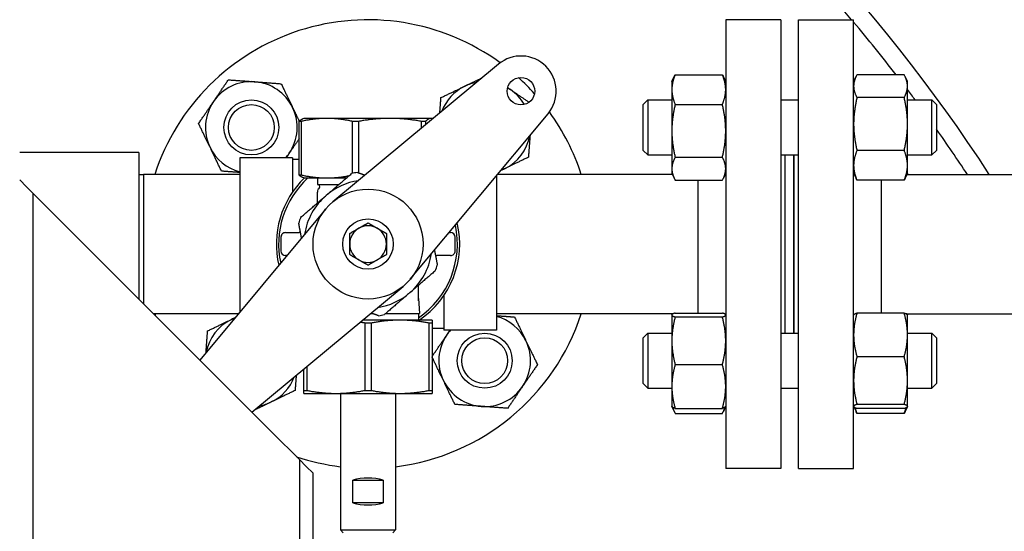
# Model space of a CAD drawing. Header units: inches. Extents: x 24 to 1128, y -69 to 748.
# Tile 122 of 192: x 187 to 200, y 319 to 326. Entities that reach past the tile are written whole.
import ezdxf

# ---------------------------------------------------------------- set-up
doc = ezdxf.new("R2010")
doc.units = ezdxf.units.IN
doc.header["$LTSCALE"] = 32
doc.header["$MEASUREMENT"] = 0
doc.layers.add('Visible (ANSI)', color=7, linetype='Continuous', lineweight=30)

msp = doc.modelspace()

# ---------------------------------------------------------------- linework, layer by layer
at = {"layer": 'Visible (ANSI)'}
for p, q in [((196.5428694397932, 326.1061694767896), (196.5428694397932, 319.9861694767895)), ((197.2928694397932, 326.1061694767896), (196.5428694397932, 326.1061694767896)), ((197.2928694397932, 326.1061694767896), (197.2928694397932, 319.9861694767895)), ((197.5378694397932, 319.9861694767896), (197.5378694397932, 326.1061694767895)), ((197.5378694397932, 326.1061694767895), (198.2878694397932, 326.1061694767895)), ((198.2878694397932, 319.9861694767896), (198.2878694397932, 326.1061694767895)), ((193.4444125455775, 325.5011858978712), (191.1858039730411, 323.6228123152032)), ((195.8539557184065, 325.3568287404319), (196.4977831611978, 325.3568287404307)), ((198.9767831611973, 325.3568287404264), (198.3329557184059, 325.3568287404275)), ((195.8088694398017, 325.2621597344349), (195.8409012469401, 325.3308521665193)), ((195.8088694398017, 325.2621597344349), (195.8088694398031, 325.1535534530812)), ((196.5428694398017, 325.2621597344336), (196.5108376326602, 325.3308521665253)), ((198.2878694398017, 325.2621597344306), (198.3199012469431, 325.3308521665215)), ((199.0218694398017, 325.2621597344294), (198.9898376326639, 325.3308521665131)), ((199.0218694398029, 325.2002695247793), (199.0218694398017, 325.2621597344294)), ((199.0218694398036, 324.6838758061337), (199.0218694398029, 325.2002695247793)), ((195.8088694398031, 325.1535534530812), (195.8088694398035, 324.590443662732)), ((195.4178694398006, 324.9496597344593), (195.4803694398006, 325.0121597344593)), ((195.4178694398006, 324.3246597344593), (195.4178694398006, 324.9496597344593)), ((195.4803694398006, 325.0121597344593), (195.4803694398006, 324.2621597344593)), ((195.4803694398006, 325.0121597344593), (195.8088694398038, 325.0121597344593)), ((195.8539557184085, 324.9502781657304), (196.4977831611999, 324.9502781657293)), ((197.2928694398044, 325.0121597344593), (197.5378694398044, 325.0121597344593)), ((198.9767831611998, 325.0437103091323), (198.3329557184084, 325.0437103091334)), ((199.0218694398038, 325.0121597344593), (199.3553694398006, 325.0121597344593)), ((199.3553694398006, 324.2621597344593), (199.3553694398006, 325.0121597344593)), ((199.4178694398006, 324.9496597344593), (199.3553694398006, 325.0121597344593)), ((199.4178694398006, 324.9496597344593), (199.4178694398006, 324.3246597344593)), ((192.2420122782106, 322.5666040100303), (194.120385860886, 324.8252125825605)), ((190.7529291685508, 324.7198721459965), (190.7246948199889, 324.7198721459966)), ((190.7246948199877, 323.9892654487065), (190.7246948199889, 324.7198721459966)), ((190.7529291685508, 324.7198721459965), (190.7529291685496, 323.9892654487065)), ((190.7903694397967, 324.7608187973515), (190.7771410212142, 324.7560040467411)), ((191.1040917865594, 324.7608187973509), (190.7903694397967, 324.7608187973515)), ((191.9660603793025, 324.7608187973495), (191.1040917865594, 324.7608187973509)), ((191.5361917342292, 324.7198721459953), (191.4552544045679, 324.7198721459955)), ((191.4552544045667, 324.0110569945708), (191.4552544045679, 324.7198721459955)), ((191.5361917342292, 324.7198721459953), (191.5361917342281, 324.0181396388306)), ((192.5273380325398, 324.7608187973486), (191.9660603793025, 324.7608187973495)), ((192.4486320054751, 324.7198721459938), (192.3959290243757, 324.7198721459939)), ((192.3959290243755, 324.629213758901), (192.3959290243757, 324.7198721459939)), ((192.4486320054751, 324.7198721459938), (192.448632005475, 324.6730442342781)), ((192.5403694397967, 324.7608187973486), (192.5273380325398, 324.7608187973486)), ((192.5403694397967, 324.7608187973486), (192.5499720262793, 324.757323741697)), ((199.0218694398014, 324.1207660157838), (199.0218694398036, 324.6838758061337)), ((195.8088694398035, 324.590443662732), (195.8088694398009, 324.0740499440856)), ((188.5403694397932, 324.2961694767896), (186.9153694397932, 324.2961694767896)), ((188.5403694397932, 324.2961694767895), (188.5403694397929, 322.2961694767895)), ((195.4178694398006, 324.3246597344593), (195.4803694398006, 324.2621597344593)), ((195.4803694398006, 324.2621597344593), (195.8088694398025, 324.2621597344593)), ((197.2928694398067, 324.2621597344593), (197.5378694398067, 324.2621597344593)), ((197.3528694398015, 321.8301792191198), (197.3528694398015, 324.2621597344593)), ((197.4728694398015, 321.8301792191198), (197.4728694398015, 324.2621597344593)), ((197.4778694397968, 321.8301792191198), (197.4778694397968, 324.2621597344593)), ((198.9767831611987, 324.3240413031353), (198.3329557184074, 324.3240413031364)), ((199.0218694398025, 324.2621597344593), (199.3553694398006, 324.2621597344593)), ((199.4178694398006, 324.3246597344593), (199.3553694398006, 324.2621597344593)), ((189.9153694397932, 324.2216694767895), (189.915369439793, 322.1148576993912)), ((190.6333694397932, 324.2216694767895), (189.9153694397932, 324.2216694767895)), ((190.6333694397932, 324.2216694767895), (190.6333694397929, 323.7514892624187)), ((190.7246948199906, 324.1996694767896), (190.6333694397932, 324.1996694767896)), ((195.8539557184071, 324.2306091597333), (196.4977831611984, 324.2306091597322)), ((188.5403694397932, 323.9945328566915), (188.6028694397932, 323.9961694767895)), ((188.6028694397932, 323.9961694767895), (188.602869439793, 322.2336694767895)), ((189.9153694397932, 323.9961694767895), (188.6028694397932, 323.9961694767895)), ((195.8163258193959, 323.9961694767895), (193.4309115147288, 323.9961694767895)), ((195.8088694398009, 324.0740499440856), (195.8088694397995, 324.0121597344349)), ((195.8088694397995, 324.0121597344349), (195.8409012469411, 323.9434673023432)), ((196.5428694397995, 324.0121597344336), (196.5108376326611, 323.9434673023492)), ((198.2878694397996, 324.0121597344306), (198.3199012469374, 323.9434673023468)), ((199.0218694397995, 324.0121597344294), (198.9898376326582, 323.9434673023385)), ((199.0144130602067, 323.9961694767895), (201.6653694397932, 323.9961694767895)), ((199.0218694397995, 324.0121597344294), (199.0218694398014, 324.1207660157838)), ((187.0073694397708, 323.8291694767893), (186.9153694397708, 323.9211694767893)), ((190.7246948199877, 323.9892654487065), (190.7529291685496, 323.9892654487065)), ((190.7903694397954, 323.9483187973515), (190.777141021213, 323.9531335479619)), ((190.7903694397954, 323.9483187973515), (191.1040917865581, 323.9483187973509)), ((190.9778694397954, 323.9483187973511), (190.9778694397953, 323.8611694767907)), ((190.9778694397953, 323.8611694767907), (191.2707913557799, 323.8611694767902)), ((191.1040917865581, 323.9483187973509), (191.3719505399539, 323.9483187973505)), ((193.415369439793, 323.9774812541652), (193.4153694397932, 321.8706694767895)), ((195.8539557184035, 323.9174907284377), (196.4977831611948, 323.9174907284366)), ((196.1628694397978, 323.9174907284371), (196.1628694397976, 322.1054023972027)), ((198.9767831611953, 323.9174907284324), (198.332955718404, 323.9174907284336)), ((198.6678694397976, 322.1054023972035), (198.6678694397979, 323.917490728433)), ((187.0073694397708, 323.8291694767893), (187.0993694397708, 323.7371694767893)), ((187.4673694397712, 323.3691694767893), (187.0993694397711, 323.7371694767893)), ((187.0993694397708, 257.9367694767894), (187.0993694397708, 323.7371694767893)), ((190.9778694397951, 323.7729272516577), (190.9778694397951, 323.7525603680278)), ((190.977869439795, 323.6088152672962), (190.9778694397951, 323.7525603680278)), ((191.0887266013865, 323.5257349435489), (189.3733819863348, 321.4631569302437)), ((190.3633694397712, 320.4731694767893), (187.4673694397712, 323.3691694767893)), ((190.5403694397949, 323.2024194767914), (190.7278694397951, 323.2024194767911)), ((190.7451024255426, 323.202419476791), (190.7278694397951, 323.2024194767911)), ((192.7707887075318, 323.2024194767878), (192.790369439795, 323.2024194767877)), ((190.4778694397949, 323.1399194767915), (190.4778694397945, 322.9524194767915)), ((192.8528694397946, 322.9524194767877), (192.8528694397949, 323.1399194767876)), ((190.559950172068, 322.8899194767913), (190.5403694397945, 322.8899194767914)), ((192.5856364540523, 322.8899194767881), (192.6028694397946, 322.889919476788)), ((192.7903694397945, 322.8899194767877), (192.6028694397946, 322.889919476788)), ((190.0823568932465, 320.754182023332), (192.144934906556, 322.469526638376)), ((192.3528694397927, 322.2722561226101), (192.3528694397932, 322.4835342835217)), ((192.3528694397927, 322.3051400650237), (192.3653694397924, 322.0976694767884)), ((192.6973694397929, 322.3408496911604), (192.6973694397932, 321.8706694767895)), ((189.8998273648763, 322.0961694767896), (188.740369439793, 322.0961694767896)), ((192.1028694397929, 322.0086694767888), (191.5907874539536, 322.0086694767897)), ((191.6978035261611, 322.0976694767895), (191.7273573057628, 322.0976694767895)), ((191.9049864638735, 322.0976694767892), (192.3653694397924, 322.0976694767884)), ((192.5403694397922, 322.0086694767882), (192.1028694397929, 322.0086694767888)), ((192.3528694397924, 322.0976694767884), (192.3528694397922, 322.0086694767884)), ((195.829172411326, 322.0961694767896), (193.4153694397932, 322.0961694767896)), ((195.8088694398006, 322.0801792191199), (195.8096869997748, 322.0819324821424)), ((195.8088694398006, 322.0801792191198), (195.8088694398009, 322.0784308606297)), ((195.8088694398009, 322.0784308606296), (195.8088694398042, 321.7263477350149)), ((195.8096869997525, 322.0819324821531), (195.8163258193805, 322.0961694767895)), ((195.8539557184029, 322.1054023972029), (196.4977831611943, 322.1054023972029)), ((195.8539557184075, 322.0514593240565), (196.4977831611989, 322.0514593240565)), ((196.5428694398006, 322.0801792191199), (196.5420518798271, 322.0819324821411)), ((198.2878694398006, 322.0801792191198), (198.2886869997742, 322.0819324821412)), ((198.9767831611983, 322.1054023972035), (198.3329557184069, 322.1054023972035)), ((199.0015664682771, 322.0961694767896), (201.6653694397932, 322.0961694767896)), ((199.0210518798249, 322.0819324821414), (199.0144130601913, 322.0961694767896)), ((199.0218694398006, 322.0801792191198), (199.0210518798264, 322.0819324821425)), ((199.0218694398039, 321.8072623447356), (199.0218694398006, 322.0801792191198)), ((191.7064499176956, 321.9677228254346), (191.6242889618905, 321.9677228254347)), ((191.624288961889, 321.0496161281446), (191.6242889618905, 321.9677228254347)), ((191.7064499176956, 321.9677228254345), (191.706449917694, 321.0496161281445)), ((192.5403694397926, 321.9677228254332), (192.4992889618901, 321.9677228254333)), ((192.4992889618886, 321.0496161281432), (192.4992889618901, 321.9677228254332)), ((192.5403694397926, 321.9677228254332), (192.5403694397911, 321.0496161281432)), ((192.6973694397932, 321.8926694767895), (192.5403694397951, 321.8926694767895)), ((193.4153694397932, 321.8706694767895), (192.6973694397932, 321.8706694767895)), ((195.4178694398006, 321.7676792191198), (195.4803694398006, 321.8301792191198)), ((195.4178694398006, 321.1426792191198), (195.4178694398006, 321.7676792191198)), ((195.4803694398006, 321.8301792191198), (195.4803694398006, 321.0801792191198)), ((195.4803694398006, 321.8301792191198), (195.808869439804, 321.8301792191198)), ((195.8088694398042, 321.7263477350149), (195.8088694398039, 321.1030960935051)), ((197.2928694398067, 321.8301792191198), (197.5378694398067, 321.8301792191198)), ((199.021869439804, 321.8301792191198), (199.3553694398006, 321.8301792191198)), ((199.0218694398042, 321.184010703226), (199.0218694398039, 321.8072623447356)), ((199.3553694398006, 321.0801792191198), (199.3553694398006, 321.8301792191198)), ((199.4178694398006, 321.7676792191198), (199.3553694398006, 321.8301792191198)), ((199.4178694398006, 321.7676792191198), (199.4178694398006, 321.1426792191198)), ((198.9767831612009, 321.5091222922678), (198.3329557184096, 321.5091222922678)), ((190.7903694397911, 321.049616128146), (190.7903694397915, 321.3430012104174)), ((190.8314499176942, 321.3771658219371), (190.8314499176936, 321.0496161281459)), ((195.8539557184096, 321.4012361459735), (196.4977831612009, 321.4012361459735)), ((199.0218694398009, 320.8319275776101), (199.0218694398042, 321.1840107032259)), ((190.790369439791, 321.0496161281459), (190.8314499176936, 321.0496161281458)), ((191.624288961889, 321.0496161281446), (191.706449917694, 321.0496161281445)), ((192.4992889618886, 321.0496161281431), (192.5403694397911, 321.0496161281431)), ((195.4178694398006, 321.1426792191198), (195.4803694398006, 321.0801792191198)), ((195.4803694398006, 321.0801792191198), (195.808869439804, 321.0801792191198)), ((195.8088694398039, 321.1030960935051), (195.8088694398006, 320.8301792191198)), ((197.2928694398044, 321.0801792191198), (197.5378694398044, 321.0801792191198)), ((199.021869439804, 321.0801792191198), (199.3553694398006, 321.0801792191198)), ((199.4178694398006, 321.1426792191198), (199.3553694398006, 321.0801792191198)), ((190.7903694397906, 321.008669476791), (191.2278694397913, 321.0086694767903)), ((191.2278694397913, 321.0086694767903), (192.1028694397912, 321.0086694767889)), ((191.2903694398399, 321.0086694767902), (191.2903694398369, 319.1461694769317)), ((192.04036943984, 321.008669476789), (192.0403694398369, 319.1461694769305)), ((192.1028694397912, 321.0086694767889), (192.5403694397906, 321.0086694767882)), ((195.8088694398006, 320.8301792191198), (195.8096869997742, 320.8284259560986)), ((195.8096869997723, 320.8284259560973), (195.8409012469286, 320.7614867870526)), ((195.853955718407, 320.8049560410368), (196.4977831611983, 320.8049560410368)), ((196.5420518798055, 320.8284259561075), (196.5108376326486, 320.7614867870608)), ((196.5428694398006, 320.8301792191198), (196.5420518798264, 320.8284259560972)), ((198.2878694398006, 320.8301792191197), (198.2886869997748, 320.8284259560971)), ((198.2886869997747, 320.8284259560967), (198.3199012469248, 320.7614867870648)), ((198.9767831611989, 320.8588991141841), (198.3329557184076, 320.8588991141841)), ((198.9767831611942, 320.8049560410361), (198.3329557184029, 320.8049560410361)), ((199.0210518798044, 320.8284259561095), (198.9898376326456, 320.7614867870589)), ((199.0218694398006, 320.8301792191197), (199.021051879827, 320.8284259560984)), ((199.0218694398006, 320.8301792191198), (199.0218694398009, 320.8319275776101)), ((195.8539557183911, 320.7355102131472), (196.4977831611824, 320.7355102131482)), ((198.9767831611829, 320.7355102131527), (198.3329557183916, 320.7355102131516)), ((190.7313694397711, 320.1051694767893), (190.3633694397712, 320.4731694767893)), ((190.7313694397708, 320.1051694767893), (190.8233694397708, 320.0131694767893)), ((190.7313694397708, 320.1051694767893), (190.7313694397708, 257.5461694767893)), ((190.9153694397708, 319.9211694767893), (190.8233694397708, 320.0131694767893)), ((197.2928694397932, 319.9861694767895), (196.5428694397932, 319.9861694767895)), ((197.5378694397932, 319.9861694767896), (198.2878694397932, 319.9861694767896)), ((190.9153694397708, 257.5461694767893), (190.9153694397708, 319.9211694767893)), ((191.4580803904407, 319.8274194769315), (191.8726584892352, 319.8274194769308)), ((191.4580803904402, 319.5149194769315), (191.4580803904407, 319.8274194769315)), ((191.8726584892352, 319.8274194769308), (191.8726584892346, 319.5149194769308)), ((191.8726584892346, 319.5149194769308), (191.4580803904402, 319.5149194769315)), ((191.2903694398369, 319.1461694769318), (192.0403694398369, 319.1461694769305)), ((191.3278694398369, 319.1086694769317), (191.2903694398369, 319.1461694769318)), ((192.0028694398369, 319.1086694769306), (192.0403694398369, 319.1461694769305))]:
    msp.add_line(p, q, dxfattribs=at)
for centre, radius in [((193.7513344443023, 325.1321344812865), 0.1874999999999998), ((190.0743791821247, 324.6371597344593), 0.3751265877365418), ((190.0743791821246, 324.6371597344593), 0.3750000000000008), ((190.0743791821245, 324.6371597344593), 0.3125000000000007), ((191.6653694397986, 323.0461694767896), 0.7499999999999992), ((191.6653694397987, 323.0461694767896), 0.344), ((193.2563596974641, 321.4551792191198), 0.3751265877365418), ((193.256359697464, 321.4551792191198), 0.3750000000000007), ((193.256359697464, 321.4551792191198), 0.3125000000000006)]:
    msp.add_circle(centre, radius, dxfattribs=at)
for centre, radius, start, end in [((181.6653694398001, 312.0461694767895), 22.00000000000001, 32.90050281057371, 76.19392858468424), ((181.6653694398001, 312.0461694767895), 22.00000000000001, 32.90050281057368, 76.19392858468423), ((181.6653694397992, 312.0461694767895), 21.75, 40.27348608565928, 76.03203732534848), ((191.6653694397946, 323.0461694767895), 3.060000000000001, 53.91900399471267, 161.9131952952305), ((181.6653694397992, 312.0461694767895), 21.75, 37.73312194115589, 40.1594299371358), ((193.7513344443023, 325.1321344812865), 0.4799999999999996, 320.2513696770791, 129.7486303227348), ((190.0743791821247, 324.6371597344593), 0.6250000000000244, 85.71338817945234, 145.7133881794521), ((190.0743791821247, 324.6371597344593), 0.6250000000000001, 25.7133881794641, 85.71338817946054), ((193.2563596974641, 324.6371597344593), 0.6250000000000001, 115.7133881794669, 159.2308489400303), ((193.2563596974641, 324.6371597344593), 0.6250000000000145, 100.26641170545, 115.7133881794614), ((191.6653694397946, 323.0461694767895), 3.06, 42.10404721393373, 47.89595278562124), ((193.2563596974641, 324.6371597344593), 0.6250000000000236, 55.71338817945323, 59.92806786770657), ((193.2563596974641, 324.6371597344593), 0.625000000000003, 30.07193213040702, 55.71338817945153), ((181.6653694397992, 312.0461694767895), 21.75, 36.59376323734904, 37.06046139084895), ((190.0743791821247, 324.6371597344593), 0.6250000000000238, 145.7133881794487, 205.7133881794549), ((190.0743791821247, 324.6371597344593), 0.6250000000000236, 325.7133881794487, 25.71338817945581), ((191.6653694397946, 323.0461694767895), 3.060000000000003, 18.08680470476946, 36.08099600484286), ((181.6653694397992, 312.0461694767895), 21.75, 33.32759421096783, 35.2931275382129), ((193.2563596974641, 324.6371597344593), 0.625, 295.7133881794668, 349.7335882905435), ((190.0743791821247, 324.6371597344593), 0.6250000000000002, 205.7133881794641, 255.2610412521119), ((190.0743791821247, 324.6371597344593), 0.6250000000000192, 318.3342117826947, 325.7133881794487), ((191.6653694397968, 323.0461694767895), 0.9875000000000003, 98.36090068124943, 103.1293410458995), ((193.2563596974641, 324.6371597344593), 0.6250000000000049, 290.7691510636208, 295.713388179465), ((191.6653694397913, 323.0461694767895), 1.249999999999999, 133.8033749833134, 193.381472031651), ((191.6653694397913, 323.0461694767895), 1.21875, 132.2494072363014, 192.2714972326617), ((190.9392304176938, 323.742291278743), 0.125, 65.2350786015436, 71.99426570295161), ((191.6653694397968, 323.0461694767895), 0.8750000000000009, 98.7459111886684, 130.7451208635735), ((191.0091194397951, 323.7729326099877), 0.03125, 119.3326953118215, 180), ((190.978501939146, 323.8274194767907), 0.03125, 299.3326953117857, 65.235078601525), ((191.6653694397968, 323.0461694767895), 0.875000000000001, 130.7451208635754, 171.2540888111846), ((191.6653694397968, 323.0461694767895), 0.9875000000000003, 158.3609006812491, 163.1293410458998), ((191.6653694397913, 323.0461694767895), 1.25, 303.901261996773, 13.38147203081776), ((190.5403694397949, 323.1399194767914), 0.0625, 89.99999999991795, 180), ((191.6653694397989, 323.0461694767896), 0.2500000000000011, 119.9999999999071, 180), ((191.6653694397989, 323.0461694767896), 0.2500000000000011, 59.99999999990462, 119.9999999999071), ((191.6653694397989, 323.0461694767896), 0.2500000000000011, 0, 59.99999999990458), ((191.6653694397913, 323.0461694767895), 1.21875, 304.3399949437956, 12.27149723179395), ((192.7903694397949, 323.1399194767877), 0.0625, 0, 89.99999999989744), ((190.5403694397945, 322.9524194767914), 0.0625, 180, 269.9999999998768), ((191.6653694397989, 323.0461694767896), 0.2500000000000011, 180, 239.9999999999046), ((191.6653694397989, 323.0461694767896), 0.2500000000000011, 299.9999999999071, 0), ((192.7903694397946, 322.9524194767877), 0.0625, 269.9999999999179, 0), ((191.6653694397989, 323.0461694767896), 0.2500000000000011, 239.9999999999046, 299.9999999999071), ((191.6653694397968, 323.0461694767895), 0.8750000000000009, 310.7451208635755, 351.254088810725), ((191.6653694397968, 323.0461694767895), 0.9875000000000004, 338.3609006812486, 343.1293410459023), ((191.6653694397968, 323.0461694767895), 0.875000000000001, 278.7459111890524, 310.7451208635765), ((191.6653694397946, 323.0461694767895), 3.060000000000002, 198.0868047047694, 198.5646818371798), ((190.0743791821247, 321.4551792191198), 0.625, 115.7133881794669, 169.7335882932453), ((190.0743791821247, 321.4551792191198), 0.6250000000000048, 110.7691510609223, 115.713388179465), ((191.6653694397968, 323.0461694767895), 0.9875000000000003, 278.3609006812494, 283.1293410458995), ((191.6653694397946, 323.0461694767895), 3.060000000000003, 277.0392366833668, 341.9131952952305), ((193.2563596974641, 321.4551792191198), 0.6250000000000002, 25.7133881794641, 75.26104125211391), ((193.2563596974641, 321.4551792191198), 0.6250000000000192, 138.3342117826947, 145.7133881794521), ((193.2563596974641, 321.4551792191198), 0.6250000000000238, 145.7133881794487, 205.7133881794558), ((193.2563596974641, 321.4551792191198), 0.6250000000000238, 325.7133881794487, 25.71338817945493), ((190.0743791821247, 321.4551792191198), 0.6250000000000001, 295.7133881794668, 339.2308489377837), ((193.2563596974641, 321.4551792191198), 0.625, 205.7133881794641, 265.7133881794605), ((193.2563596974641, 321.4551792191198), 0.6250000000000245, 265.7133881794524, 325.7133881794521), ((190.0743791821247, 321.4551792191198), 0.6250000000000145, 280.2664117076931, 295.7133881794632), ((191.6653694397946, 323.0461694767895), 3.060000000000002, 251.4353181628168, 262.960763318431)]:
    msp.add_arc(centre, radius, start, end, dxfattribs=at)
for centre, major_axis, ratio, start_param, end_param in [((191.6653694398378, 319.6979777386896), (0.3749999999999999, -6.0944137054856e-13), 0.4142135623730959, 0.9851107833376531, 2.156481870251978), ((191.6653694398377, 319.6443612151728), (-0.375, 6.0944137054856e-13), 0.4142135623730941, 0.9851107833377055, 2.156481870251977)]:
    msp.add_ellipse(centre, major_axis=major_axis, ratio=ratio, start_param=start_param, end_param=end_param, dxfattribs=at)
for points, weights in [([(195.8539557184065, 325.3568287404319), (195.8088694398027, 325.2478938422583), (195.8088694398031, 325.1535534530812)], [1, 1.037954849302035, 1]), ([(195.8409012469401, 325.3308521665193), (195.8468379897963, 325.3435835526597), (195.8539557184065, 325.3568287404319)], [1.009836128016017, 1.005806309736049, 1]), ([(196.4977831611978, 325.3568287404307), (196.5049008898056, 325.3435835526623), (196.5108376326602, 325.3308521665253)], [1, 1.005806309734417, 1.009836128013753]), ([(196.5428694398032, 325.15355345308), (196.5428694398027, 325.247893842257), (196.4977831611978, 325.3568287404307)], [1, 1.037954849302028, 1]), ([(198.3329557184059, 325.3568287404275), (198.2878694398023, 325.272928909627), (198.2878694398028, 325.2002695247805)], [1, 1.037954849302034, 1]), ([(199.0218694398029, 325.2002695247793), (199.0218694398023, 325.2729289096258), (198.9767831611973, 325.3568287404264)], [1, 1.037954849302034, 1]), ([(189.5579854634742, 324.9892428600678), (189.6523258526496, 325.1276101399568), (189.7612607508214, 325.2873829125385)], [1, 1.037954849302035, 1]), ([(189.7612607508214, 325.2873829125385), (189.9540954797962, 325.272928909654), (190.1210952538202, 325.2604113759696)], [1, 1.037954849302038, 1]), ([(190.1210952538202, 325.2604113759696), (190.2880950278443, 325.2478938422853), (190.4809297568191, 325.2334398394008)], [1, 1.037954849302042, 1]), ([(190.4809297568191, 325.2334398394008), (190.5648295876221, 325.0592130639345), (190.6374889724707, 324.9083282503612)], [1, 1.037954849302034, 1]), ([(192.6600795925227, 325.0437103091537), (192.834306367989, 325.1276101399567), (192.9851911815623, 325.2002695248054)], [1, 1.03795484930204, 1]), ([(192.9851911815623, 325.2002695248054), (193.0963590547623, 325.2538030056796), (193.2165436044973, 325.3116785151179)], [1, 1.027687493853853, 1.014979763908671]), ([(198.2878694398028, 325.2002695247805), (198.2878694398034, 325.127610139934), (198.3329557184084, 325.0437103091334)], [1, 1.037954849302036, 1]), ([(198.9767831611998, 325.0437103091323), (199.0218694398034, 325.1276101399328), (199.0218694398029, 325.2002695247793)], [1, 1.03795484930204, 1]), ([(193.5699871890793, 325.1797729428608), (193.5892415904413, 325.1666450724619), (193.6084428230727, 325.1535534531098)], [1.008829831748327, 1.005100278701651, 1]), ([(193.6084428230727, 325.1535534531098), (193.7283518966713, 325.0717980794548), (193.8619286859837, 324.9807239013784)], [1, 1.032725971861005, 1.009017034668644]), ([(195.8088694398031, 325.1535534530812), (195.8088694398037, 325.0592130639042), (195.8539557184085, 324.9502781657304)], [1, 1.037954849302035, 1]), ([(196.4977831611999, 324.9502781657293), (196.5428694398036, 325.0592130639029), (196.5428694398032, 325.15355345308)], [1, 1.037954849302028, 1]), ([(189.354710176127, 324.6911028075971), (189.4636450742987, 324.8508755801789), (189.5579854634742, 324.9892428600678)], [1, 1.037954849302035, 1]), ([(192.6445063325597, 324.8359432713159), (192.651846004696, 324.9338638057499), (192.6600795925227, 325.0437103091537)], [1.018699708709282, 1.021273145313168, 1]), ([(195.8539557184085, 324.9502781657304), (195.8088694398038, 324.7574434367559), (195.8088694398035, 324.590443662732)], [1, 1.037954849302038, 1]), ([(196.5428694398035, 324.5904436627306), (196.5428694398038, 324.7574434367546), (196.4977831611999, 324.9502781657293)], [1, 1.037954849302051, 1]), ([(198.3329557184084, 325.0437103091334), (198.2878694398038, 324.8508755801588), (198.2878694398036, 324.6838758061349)], [1, 1.037954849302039, 1]), ([(199.0218694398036, 324.6838758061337), (199.0218694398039, 324.8508755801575), (198.9767831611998, 325.0437103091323)], [1, 1.037954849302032, 1]), ([(190.6374889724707, 324.9083282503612), (190.6811395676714, 324.8176832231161), (190.7271124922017, 324.722215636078)], [1, 1.022461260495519, 1.018337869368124]), ([(189.5112693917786, 324.3659912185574), (189.43861000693, 324.5168760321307), (189.354710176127, 324.6911028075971)], [1, 1.037954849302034, 1]), ([(190.7246948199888, 324.7198721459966), (190.7523057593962, 324.7469647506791), (190.7771410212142, 324.7560040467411)], [1.078859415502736, 1.074010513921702, 1.040910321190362]), ([(191.1040917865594, 324.7608187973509), (190.9391160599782, 324.7608187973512), (190.7529291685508, 324.7198721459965)], [1, 1.071547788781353, 1.07885941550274]), ([(191.4552544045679, 324.7198721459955), (191.2690675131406, 324.7608187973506), (191.1040917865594, 324.7608187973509)], [1.078859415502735, 1.071547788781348, 1]), ([(191.9660603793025, 324.7608187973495), (191.764108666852, 324.7608187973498), (191.5361917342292, 324.7198721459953)], [1, 1.071547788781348, 1.078859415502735]), ([(192.3959290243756, 324.7198721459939), (192.168012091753, 324.7608187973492), (191.9660603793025, 324.7608187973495)], [1.078859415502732, 1.071547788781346, 1]), ([(192.5273380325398, 324.7608187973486), (192.4903620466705, 324.7608187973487), (192.4486320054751, 324.7198721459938)], [1, 1.071547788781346, 1.078859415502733]), ([(192.5498945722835, 324.7572593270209), (192.5385536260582, 324.7608187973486), (192.5273380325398, 324.7608187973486)], [1.03598103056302, 1.020671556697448, 1]), ([(198.2878694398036, 324.6838758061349), (198.2878694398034, 324.516876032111), (198.3329557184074, 324.3240413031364)], [1, 1.037954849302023, 1]), ([(198.9767831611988, 324.3240413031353), (199.0218694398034, 324.5168760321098), (199.0218694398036, 324.6838758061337)], [1, 1.037954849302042, 1]), ([(193.8751014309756, 324.5302757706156), (193.8646510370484, 324.390854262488), (193.8526398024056, 324.2306091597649)], [1.010924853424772, 1.031339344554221, 1]), ([(195.8088694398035, 324.590443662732), (195.8088694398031, 324.4234438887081), (195.853955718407, 324.2306091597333)], [1, 1.037954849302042, 1]), ([(196.4977831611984, 324.2306091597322), (196.5428694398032, 324.4234438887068), (196.5428694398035, 324.5904436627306)], [1, 1.037954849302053, 1]), ([(190.7246948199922, 324.4814973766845), (190.655472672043, 324.3799705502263), (190.5907729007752, 324.2850766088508)], [1.016579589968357, 1.025723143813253, 1]), ([(189.6678286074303, 324.0408796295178), (189.5839287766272, 324.2151064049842), (189.5112693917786, 324.3659912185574)], [1, 1.03795484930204, 1]), ([(190.5907729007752, 324.2850766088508), (190.5692379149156, 324.2534916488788), (190.5475411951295, 324.2216694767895)], [1, 1.008417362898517, 1.013101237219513]), ([(198.3329557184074, 324.3240413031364), (198.2878694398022, 324.2151064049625), (198.2878694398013, 324.1207660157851)], [1, 1.037954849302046, 1]), ([(199.0218694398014, 324.1207660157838), (199.0218694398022, 324.2151064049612), (198.9767831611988, 324.3240413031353)], [1, 1.037954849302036, 1]), ([(193.8526398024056, 324.2306091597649), (193.6784130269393, 324.1467093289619), (193.527528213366, 324.0740499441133)], [1, 1.037954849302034, 1]), ([(195.853955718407, 324.2306091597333), (195.8088694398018, 324.1467093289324), (195.8088694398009, 324.0740499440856)], [1, 1.037954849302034, 1]), ([(196.5428694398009, 324.0740499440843), (196.5428694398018, 324.1467093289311), (196.4977831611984, 324.2306091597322)], [1, 1.037954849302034, 1]), ([(189.9153694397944, 324.0223251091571), (189.7995013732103, 324.0310100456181), (189.6678286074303, 324.0408796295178)], [1.016660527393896, 1.025608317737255, 1]), ([(191.0942611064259, 323.7090874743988), (191.2571861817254, 323.8494485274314), (191.4410587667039, 324.007856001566)], [1, 1.065601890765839, 1.066919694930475]), ([(191.5217791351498, 324.0231741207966), (191.5741904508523, 324.0048662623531), (191.6241937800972, 323.9873995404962)], [1.066919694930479, 1.066617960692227, 1.062946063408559]), ([(193.527528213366, 324.0740499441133), (193.5010260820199, 324.0612877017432), (193.4744062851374, 324.048468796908)], [1, 1.006464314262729, 1.010726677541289]), ([(195.8088694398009, 324.0740499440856), (195.8088694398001, 324.0013905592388), (195.8539557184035, 323.9174907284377)], [1, 1.037954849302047, 1]), ([(196.4977831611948, 323.9174907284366), (196.5428694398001, 324.0013905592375), (196.5428694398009, 324.0740499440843)], [1, 1.03795484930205, 1]), ([(198.2878694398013, 324.1207660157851), (198.2878694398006, 324.0264256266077), (198.332955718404, 323.9174907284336)], [1, 1.037954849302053, 1]), ([(198.9767831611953, 323.9174907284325), (199.0218694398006, 324.0264256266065), (199.0218694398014, 324.1207660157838)], [1, 1.037954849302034, 1]), ([(190.7771410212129, 323.9531335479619), (190.7523057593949, 323.9621728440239), (190.7246948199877, 323.9892654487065)], [1.040910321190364, 1.074010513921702, 1.078859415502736]), ([(190.7529291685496, 323.9892654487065), (190.9391160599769, 323.9483187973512), (191.1040917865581, 323.9483187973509)], [1.078859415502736, 1.071547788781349, 1]), ([(191.1040917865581, 323.9483187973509), (191.2490084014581, 323.9483187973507), (191.4080936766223, 323.9794563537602)], [1, 1.062306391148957, 1.075898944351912]), ([(198.332955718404, 323.9174907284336), (198.3258379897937, 323.9307359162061), (198.3199012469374, 323.9434673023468)], [1, 1.005806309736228, 1.009836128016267]), ([(198.9898376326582, 323.9434673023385), (198.9839008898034, 323.9307359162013), (198.9767831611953, 323.9174907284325)], [1.009836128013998, 1.005806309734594, 1]), ([(190.7474634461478, 323.4103189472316), (190.9313360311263, 323.5687264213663), (191.0942611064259, 323.7090874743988)], [1.066919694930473, 1.065601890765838, 1]), ([(190.7589879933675, 323.1292480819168), (190.740465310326, 323.2268552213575), (190.7203691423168, 323.3327539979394)], [1.053050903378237, 1.066334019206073, 1.066919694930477]), ([(191.5403694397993, 323.2626758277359), (191.5983821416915, 323.2961694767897), (191.6653694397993, 323.3348446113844)], [1, 1.037954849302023, 1]), ([(191.6653694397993, 323.3348446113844), (191.7323567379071, 323.2961694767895), (191.7903694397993, 323.2626758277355)], [1, 1.037954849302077, 1]), ([(191.4153694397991, 323.1905070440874), (191.482356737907, 323.2291821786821), (191.5403694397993, 323.2626758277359)], [1, 1.037954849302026, 1]), ([(191.4153694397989, 323.04616947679), (191.415369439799, 323.1131567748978), (191.4153694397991, 323.1905070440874)], [1, 1.037954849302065, 1]), ([(191.7903694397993, 323.2626758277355), (191.8483821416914, 323.2291821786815), (191.9153694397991, 323.1905070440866)], [1, 1.03795484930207, 1]), ([(191.9153694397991, 323.1905070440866), (191.915369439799, 323.1131567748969), (191.9153694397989, 323.0461694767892)], [1, 1.037954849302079, 1]), ([(191.4153694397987, 322.9018319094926), (191.4153694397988, 322.9791821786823), (191.4153694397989, 323.04616947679)], [1, 1.037954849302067, 1]), ([(191.9153694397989, 323.0461694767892), (191.9153694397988, 322.9791821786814), (191.9153694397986, 322.9018319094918)], [1, 1.037954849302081, 1]), ([(192.5717508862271, 322.9630908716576), (192.590273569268, 322.8654837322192), (192.6103697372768, 322.7595849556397)], [1.053050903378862, 1.066334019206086, 1.066919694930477]), ([(191.5403694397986, 322.8296631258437), (191.4823567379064, 322.8631567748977), (191.4153694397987, 322.9018319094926)], [1, 1.037954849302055, 1]), ([(191.6653694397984, 322.7574943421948), (191.5983821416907, 322.7961694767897), (191.5403694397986, 322.8296631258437)], [1, 1.03795484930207, 1]), ([(191.7903694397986, 322.8296631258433), (191.7323567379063, 322.7961694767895), (191.6653694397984, 322.7574943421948)], [1, 1.037954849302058, 1]), ([(191.9153694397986, 322.9018319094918), (191.8483821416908, 322.8631567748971), (191.7903694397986, 322.8296631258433)], [1, 1.037954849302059, 1]), ([(192.5832754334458, 322.6820200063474), (192.3994028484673, 322.5236125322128), (192.2364777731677, 322.3832514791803)], [1.066919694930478, 1.065601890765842, 1]), ([(192.2364777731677, 322.3832514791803), (192.0735526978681, 322.2428904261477), (191.8896801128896, 322.0844829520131)], [1, 1.065601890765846, 1.066919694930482]), ([(189.4780990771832, 321.8617297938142), (189.6523258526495, 321.9456296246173), (189.8032106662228, 322.0182890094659)], [1, 1.037954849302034, 1]), ([(189.8032106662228, 322.0182890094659), (189.8297127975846, 322.0310512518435), (189.8563325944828, 322.0438701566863)], [1, 1.006464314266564, 1.010726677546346]), ([(191.6242889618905, 321.9677228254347), (191.5897303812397, 321.9744553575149), (191.5563555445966, 321.9800341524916)], [1.06691969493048, 1.066702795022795, 1.064744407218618]), ([(192.1028694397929, 322.0086694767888), (191.916632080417, 322.0086694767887), (191.7064499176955, 321.9677228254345)], [1, 1.065601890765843, 1.066919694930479]), ([(191.8089597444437, 322.0691648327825), (191.756548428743, 322.0874726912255), (191.7065450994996, 322.1049394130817)], [1.066919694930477, 1.066617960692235, 1.062946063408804]), ([(192.4992889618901, 321.9677228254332), (192.2891067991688, 322.008669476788), (192.1028694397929, 322.0086694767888)], [1.066919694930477, 1.065601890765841, 1]), ([(192.5403694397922, 322.0086694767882), (192.5403694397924, 322.0086694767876), (192.5403694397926, 321.9677228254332)], [1, 1.065601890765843, 1.066919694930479]), ([(193.4153694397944, 322.0700138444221), (193.5312375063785, 322.061328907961), (193.6629102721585, 322.0514593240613)], [1.016660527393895, 1.025608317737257, 1]), ([(193.6629102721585, 322.0514593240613), (193.7468101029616, 321.877232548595), (193.8194694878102, 321.7263477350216)], [1, 1.03795484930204, 1]), ([(195.853955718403, 322.1054023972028), (195.8088694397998, 322.090948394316), (195.8088694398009, 322.0784308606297)], [1, 1.037954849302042, 1]), ([(195.8088694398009, 322.0784308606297), (195.808869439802, 322.0659133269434), (195.8539557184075, 322.0514593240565)], [1, 1.037954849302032, 1]), ([(195.8539557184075, 322.0514593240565), (195.8088694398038, 321.8772325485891), (195.8088694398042, 321.7263477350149)], [1, 1.03795484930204, 1]), ([(195.8265804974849, 322.0961694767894), (195.8263882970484, 322.0954734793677), (195.8261982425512, 322.094778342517)], [1.017649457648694, 1.017717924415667, 1.017782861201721]), ([(196.5428694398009, 322.0784308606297), (196.5428694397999, 322.090948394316), (196.4977831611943, 322.1054023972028)], [1, 1.037954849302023, 1]), ([(196.4977831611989, 322.0514593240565), (196.542869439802, 322.0659133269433), (196.5428694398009, 322.0784308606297)], [1, 1.037954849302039, 1]), ([(196.5428694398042, 321.7263477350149), (196.5428694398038, 321.8772325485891), (196.4977831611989, 322.0514593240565)], [1, 1.037954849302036, 1]), ([(198.3329557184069, 322.1054023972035), (198.2878694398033, 321.9456296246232), (198.2878694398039, 321.8072623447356)], [1, 1.037954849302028, 1]), ([(198.2886869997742, 322.0819324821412), (198.2937738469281, 322.0928412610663), (198.3329557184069, 322.1054023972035)], [1.008878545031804, 1.03282122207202, 1]), ([(199.0218694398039, 321.8072623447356), (199.0218694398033, 321.9456296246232), (198.9767831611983, 322.1054023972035)], [1, 1.037954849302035, 1]), ([(198.9767831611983, 322.1054023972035), (199.0159650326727, 322.0928412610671), (199.0210518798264, 322.0819324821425)], [1, 1.032821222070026, 1.008878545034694]), ([(199.0115884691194, 322.0909483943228), (199.0108640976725, 322.0935524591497), (199.0100876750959, 322.0961694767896)], [1.018952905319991, 1.018999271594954, 1.018957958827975]), ([(189.4556374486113, 321.5620631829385), (189.4660878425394, 321.7014846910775), (189.4780990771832, 321.8617297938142)], [1.010924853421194, 1.031339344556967, 1]), ([(192.7399659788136, 321.8072623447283), (192.7615009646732, 321.8388473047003), (192.7831976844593, 321.8706694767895)], [1, 1.008417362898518, 1.013101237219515]), ([(192.5403694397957, 321.5145178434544), (192.6471092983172, 321.6710711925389), (192.7399659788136, 321.8072623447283)], [1.001218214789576, 1.037335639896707, 1]), ([(193.8194694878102, 321.7263477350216), (193.8921288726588, 321.5754629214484), (193.9760287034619, 321.401236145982)], [1, 1.037954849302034, 1]), ([(195.8088694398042, 321.7263477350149), (195.8088694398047, 321.5754629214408), (195.8539557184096, 321.4012361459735)], [1, 1.037954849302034, 1]), ([(196.4977831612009, 321.4012361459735), (196.5428694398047, 321.5754629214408), (196.5428694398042, 321.7263477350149)], [1, 1.037954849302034, 1]), ([(198.2878694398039, 321.8072623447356), (198.2878694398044, 321.6688950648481), (198.3329557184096, 321.5091222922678)], [1, 1.037954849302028, 1]), ([(198.9767831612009, 321.5091222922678), (199.0218694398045, 321.6688950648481), (199.0218694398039, 321.8072623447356)], [1, 1.037954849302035, 1]), ([(192.6932499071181, 321.184010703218), (192.6220757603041, 321.3318112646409), (192.5403694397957, 321.5014829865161)], [1, 1.037150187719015, 1.001575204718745]), ([(198.3329557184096, 321.5091222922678), (198.2878694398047, 321.3348955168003), (198.2878694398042, 321.1840107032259)], [1, 1.037954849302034, 1]), ([(199.0218694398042, 321.1840107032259), (199.0218694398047, 321.3348955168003), (198.9767831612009, 321.5091222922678)], [1, 1.037954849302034, 1]), ([(193.9760287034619, 321.401236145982), (193.8670938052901, 321.2414633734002), (193.7727534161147, 321.1030960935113)], [1, 1.037954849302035, 1]), ([(195.8539557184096, 321.4012361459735), (195.8088694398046, 321.2414633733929), (195.8088694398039, 321.1030960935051)], [1, 1.037954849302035, 1]), ([(196.5428694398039, 321.1030960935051), (196.5428694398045, 321.2414633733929), (196.4977831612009, 321.4012361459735)], [1, 1.037954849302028, 1]), ([(190.6862325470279, 321.2563956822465), (190.6788928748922, 321.15847514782), (190.6706592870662, 321.0486286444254)], [1.018699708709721, 1.021273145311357, 1]), ([(192.8498091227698, 320.8588991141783), (192.7659092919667, 321.0331258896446), (192.6932499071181, 321.184010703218)], [1, 1.037954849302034, 1]), ([(198.2878694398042, 321.1840107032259), (198.2878694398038, 321.0331258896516), (198.3329557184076, 320.8588991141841)], [1, 1.037954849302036, 1]), ([(198.9767831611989, 320.8588991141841), (199.0218694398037, 321.0331258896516), (199.0218694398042, 321.1840107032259)], [1, 1.03795484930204, 1]), ([(190.6706592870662, 321.0486286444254), (190.4964325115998, 320.9647288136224), (190.3455476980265, 320.8920694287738)], [1, 1.03795484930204, 1]), ([(190.7903694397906, 321.008669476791), (190.7903694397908, 321.0086694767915), (190.7903694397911, 321.049616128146)], [1, 1.065601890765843, 1.066919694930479]), ([(190.8314499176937, 321.0496161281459), (191.0416320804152, 321.0086694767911), (191.2278694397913, 321.0086694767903)], [1.066919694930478, 1.065601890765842, 1]), ([(191.2278694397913, 321.0086694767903), (191.4141067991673, 321.0086694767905), (191.6242889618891, 321.0496161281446)], [1, 1.065601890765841, 1.066919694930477]), ([(191.706449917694, 321.0496161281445), (191.9166320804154, 321.0086694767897), (192.1028694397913, 321.0086694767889)], [1.066919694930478, 1.065601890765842, 1]), ([(192.1028694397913, 321.0086694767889), (192.2891067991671, 321.0086694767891), (192.4992889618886, 321.0496161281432)], [1, 1.065601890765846, 1.066919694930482]), ([(192.5403694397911, 321.0496161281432), (192.5403694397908, 321.0086694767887), (192.5403694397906, 321.0086694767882)], [1.066919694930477, 1.065601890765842, 1]), ([(193.7727534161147, 321.1030960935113), (193.6784130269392, 320.9647288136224), (193.5694781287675, 320.8049560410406)], [1, 1.037954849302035, 1]), ([(195.8088694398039, 321.1030960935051), (195.8088694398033, 320.9647288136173), (195.853955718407, 320.8049560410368)], [1, 1.037954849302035, 1]), ([(196.4977831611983, 320.8049560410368), (196.5428694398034, 320.9647288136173), (196.5428694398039, 321.1030960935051)], [1, 1.037954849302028, 1]), ([(190.3455476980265, 320.8920694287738), (190.2343798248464, 320.8385359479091), (190.1141952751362, 320.7806604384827)], [1, 1.027687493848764, 1.014979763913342]), ([(193.2096436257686, 320.8319275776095), (193.0426438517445, 320.8444451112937), (192.8498091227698, 320.8588991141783)], [1, 1.037954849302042, 1]), ([(193.5694781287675, 320.8049560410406), (193.3766433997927, 320.8194100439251), (193.2096436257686, 320.8319275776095)], [1, 1.037954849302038, 1]), ([(195.853955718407, 320.8049560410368), (195.8147738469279, 320.8175171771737), (195.8096869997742, 320.8284259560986)], [1, 1.032821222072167, 1.00887854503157]), ([(195.8191504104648, 320.8194100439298), (195.830183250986, 320.7797477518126), (195.8539557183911, 320.7355102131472)], [1.018952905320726, 1.019659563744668, 1]), ([(196.5420518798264, 320.8284259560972), (196.5369650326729, 320.8175171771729), (196.4977831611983, 320.8049560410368)], [1.008878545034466, 1.032821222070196, 1]), ([(196.4977831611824, 320.7355102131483), (196.5215556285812, 320.7797477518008), (196.5325884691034, 320.8194100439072)], [1, 1.019659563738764, 1.018952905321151]), ([(198.3329557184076, 320.8588991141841), (198.287869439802, 320.8444451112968), (198.2878694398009, 320.8319275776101)], [1, 1.037954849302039, 1]), ([(198.2878694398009, 320.8319275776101), (198.2878694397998, 320.8194100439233), (198.3329557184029, 320.8049560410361)], [1, 1.037954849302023, 1]), ([(198.3051982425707, 320.8155800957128), (198.315673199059, 320.7772672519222), (198.3329557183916, 320.7355102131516)], [1.017782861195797, 1.014216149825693, 1]), ([(199.0218694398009, 320.8319275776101), (199.0218694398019, 320.8444451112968), (198.9767831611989, 320.8588991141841)], [1, 1.037954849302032, 1]), ([(198.9767831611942, 320.8049560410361), (199.0218694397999, 320.8194100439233), (199.0218694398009, 320.8319275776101)], [1, 1.037954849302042, 1]), ([(198.9767831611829, 320.7355102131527), (198.9940656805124, 320.777267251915), (199.0045406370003, 320.8155800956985)], [1, 1.014216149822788, 1.017782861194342]), ([(198.3329557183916, 320.7355102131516), (198.3258379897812, 320.7487554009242), (198.3199012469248, 320.7614867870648)], [1, 1.005806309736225, 1.009836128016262]), ([(198.9898376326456, 320.7614867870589), (198.9839008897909, 320.7487554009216), (198.9767831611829, 320.7355102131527)], [1.009836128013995, 1.005806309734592, 1])]:
    msp.add_rational_spline(points, weights, degree=2, dxfattribs=at)
msp.add_open_spline([(192.3528694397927, 322.2722561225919), (192.3528694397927, 322.2722239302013), (192.3528694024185, 322.2721919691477), (192.3528680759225, 322.2716331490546), (192.3528563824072, 322.2711788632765), (192.3528051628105, 322.2704113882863), (192.3527644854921, 322.2701594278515), (192.3527114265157, 322.2699935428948), (192.35271064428, 322.2699911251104), (192.3527098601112, 322.2699887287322)], degree=3, knots=[0, 0, 0, 0, 0.0003134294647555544, 0.0003134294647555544, 0.00552124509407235, 0.00552124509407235, 0.01144311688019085, 0.01144311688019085, 0.0115315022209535, 0.0115315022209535, 0.0115315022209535, 0.0115315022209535], dxfattribs=at)

doc.saveas('drawing.dxf')
